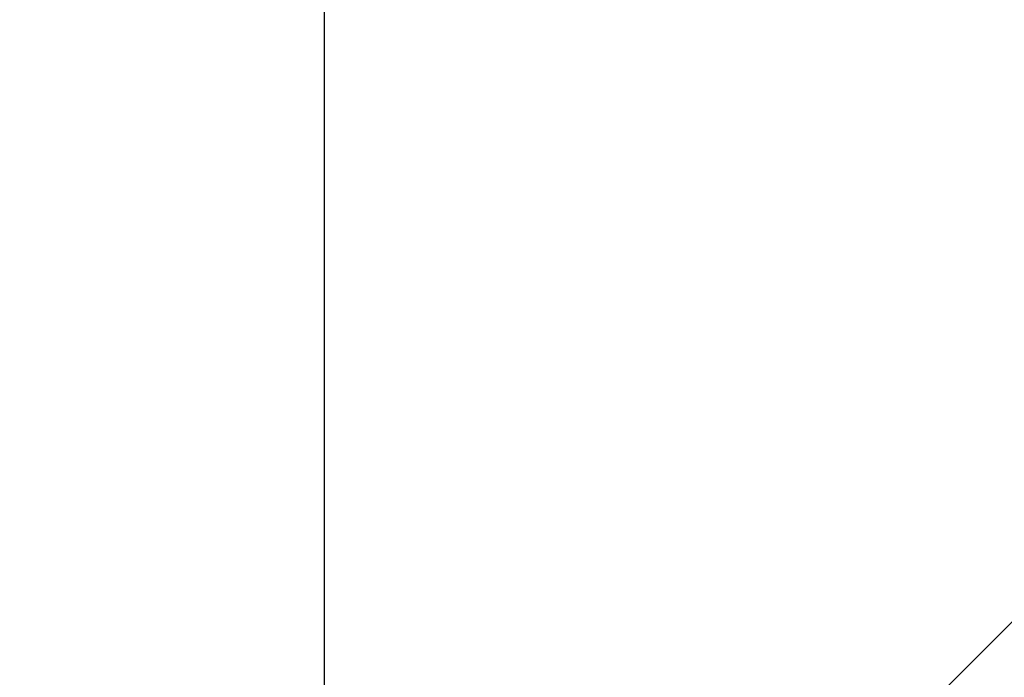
# Model space of a CAD drawing. Header units: millimetres. Extents: x -275 to 275, y -212 to 215.
# Tile 134 of 249: x -0.00199 to 0.00445, y 0.00413 to 0.00843. Entities that reach past the tile are written whole.
import ezdxf

# ---------------------------------------------------------------- set-up
doc = ezdxf.new("R2010")
doc.units = ezdxf.units.MM
doc.layers.add('P-SANR-FIXT', color=6, linetype='Continuous', lineweight=30)

msp = doc.modelspace()

# ---------------------------------------------------------------- linework, layer by layer
at = {"color": 94, "lineweight": 30}
msp.add_line((0, -19.05, 685), (0, 19.05, 685), dxfattribs=at)
at = {"color": 5, "lineweight": 30}
msp.add_polyline3d([(0, 0, 563.08), (2.8291634, 2.8291634, 581.368), (-2.8291634, -2.8291634, 581.368), (0, 0, 563.08)], dxfattribs=at)

# ---------------------------------------------------------------- meshes
at = {"layer": 'P-SANR-FIXT', "lineweight": 40}
mesh = msp.add_polyface(dxfattribs=at)
corners = [(-250.3998685, -134.2835277, 834.9999773), (-257.9167425, -67.3232299, 834.9999773), (-260.4999969, 0.0081287, 834.9999773), (-265.4999824, 0, 834.9999773), (-262.9026664, -67.6982252, 834.9999773), (-255.3448428, -135.0233626, 834.9999773), (-245.4758049, -160.9576899, 834.9999773), (-225.6897852, -180.4127887, 834.9999773), (-199.5927226, -189.8430634, 834.9999773), (-66.7020559, -201.536245, 834.9999773), (66.7020559, -201.536245, 834.9999773), (199.5927226, -189.8430634, 834.9999773), (225.6897852, -180.4127887, 834.9999773), (245.4758049, -160.9576899, 834.9999773), (255.3448428, -135.0233626, 834.9999773), (262.9026664, -67.6982252, 834.9999773), (265.4999824, 0, 834.9999773), (260.4999969, 0.0081287, 834.9999773), (257.9167425, -67.3232299, 834.9999773), (250.3998685, -134.2835277, 834.9999773), (241.2899958, -158.2229186, 834.9999773), (223.0259761, -176.1814699, 834.9999773), (198.9363855, -184.8863347, 834.9999773), (66.4827152, -196.5410557, 834.9999773), (-66.4827152, -196.5410557, 834.9999773), (-198.9363855, -184.8863347, 834.9999773), (-223.0259761, -176.1814699, 834.9999773), (-241.2899958, -158.2229186, 834.9999773)]
mesh.append_faces([[corners[k] for k in face] for face in [(10, 23, 24, 9), (6, 27, 0, 5), (5, 0, 1, 4), (9, 24, 25, 8), (7, 26, 27, 6), (8, 25, 26, 7)]], dxfattribs={"vtx0": -1, "vtx2": -1})
mesh.append_faces([[corners[k] for k in face] for face in [(18, 19, 14, 15), (19, 20, 13, 14), (12, 13, 20, 21), (11, 12, 21, 22), (10, 11, 22, 23)]], dxfattribs={"vtx1": -1, "vtx3": -1})
mesh.append_faces([[corners[k] for k in face] for face in [(2, 3, 4, 1)]], dxfattribs={"vtx2": -1})
mesh.append_faces([[corners[k] for k in face] for face in [(15, 16, 17, 18)]], dxfattribs={"vtx3": -1})

doc.saveas('drawing.dxf')
